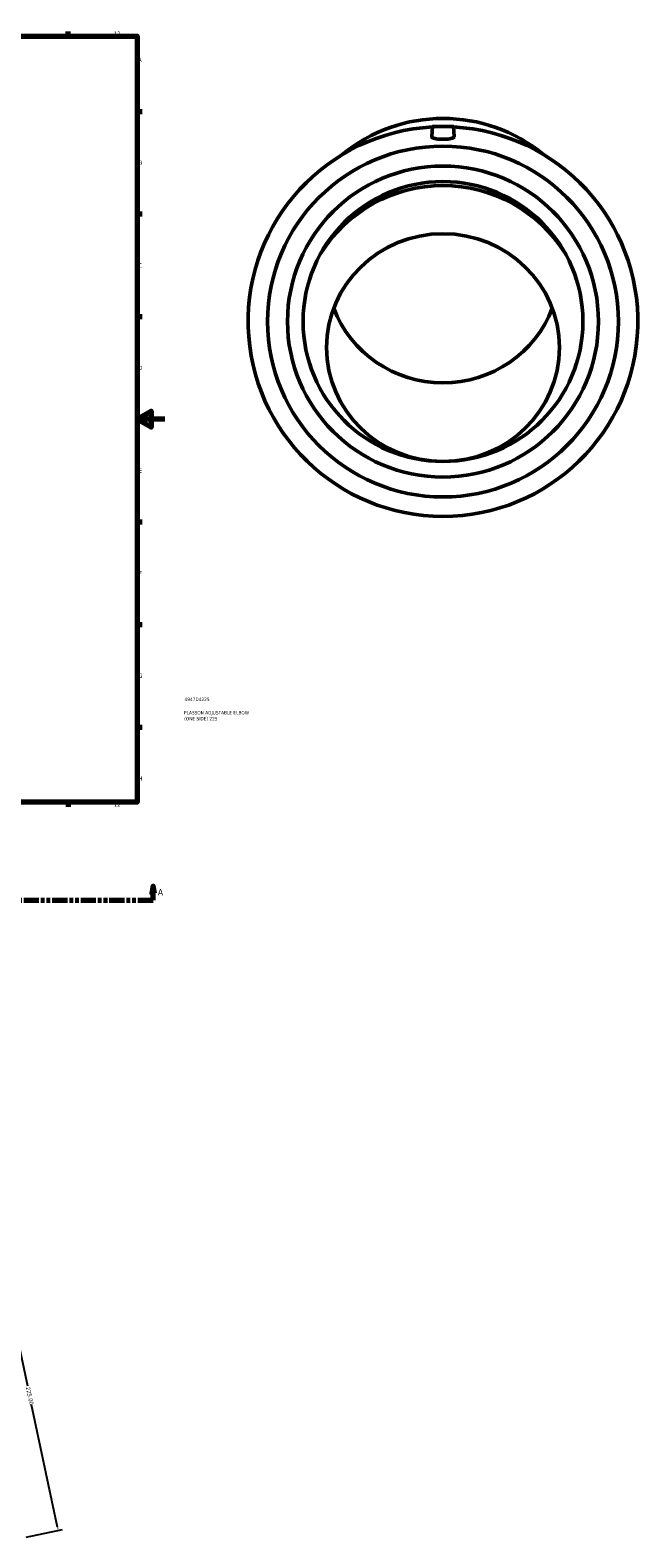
# Model space of a CAD drawing. Header units: millimetres. Extents: x -136 to 1498, y -612 to 1239.
# Tile 5 of 6: x 743 to 1183, y -512 to 578. Entities that reach past the tile are written whole.
import ezdxf

# ---------------------------------------------------------------- set-up
doc = ezdxf.new("R2010")
doc.units = ezdxf.units.MM
doc.linetypes.add('DOUBLE_DASH_CHAIN', pattern=[1.2403, 0.6614, -0.0827, 0.1654, -0.0827, 0.1654, -0.0827])
for name, color, linetype, lineweight in [('Border (ANSI)', 7, 'Continuous', 70), ('Dimension (ANSI)', 7, 'Continuous', 25), ('Section Line (ANSI)', 7, 'DOUBLE_DASH_CHAIN', 70), ('Title (ISO)', 7, 'Continuous', 50), ('Visible (ANSI)', 7, 'Continuous', 50)]:
    doc.layers.add(name, color=color, linetype=linetype, lineweight=lineweight)
doc.styles.add('Label Text (ANSI)', font='tahoma.ttf')
doc.styles.add('Note Text (ANSI)', font='tahoma.ttf')
doc.styles.add('Note Text (ISO)', font='tahoma.ttf')
doc.dimstyles.new('Default - mm (ANSI)', dxfattribs={"dimtxt": 3.048, "dimasz": 2.5, "dimexe": 3.175, "dimexo": 1.6002, "dimgap": 0.8, "dimtad": 0, "dimtoh": 1, "dimrnd": 1e-08, "dimzin": 4, "dimdsep": 46, "dimtxsty": 'Note Text (ANSI)', "dimcen": 0.09, "dimdle": 10, "dimclrd": 256, "dimclre": 256, "dimclrt": 230, "dimadec": 1, "dimazin": 1, "dimtfac": 1, "dimtofl": 0, "dimtmove": 0, "dimatfit": 3, "dimfxl": 1, "dimtolj": 1, "dimtzin": 4, "dimlwd": -1, "dimlwe": -1, "dimarcsym": 0})

# ---------------------------------------------------------------- blocks, each defined once
blk = doc.blocks.new('Borders Default Border')
at = {"layer": 'Border (ANSI)'}
for p, q in [((770.9, 574), (770.9, 577.4)), ((821, 519.7), (824.4, 519.7)), ((821, 445.5), (824.4, 445.5)), ((821, 371.2), (824.4, 371.2)), ((821, 222.7), (824.4, 222.7)), ((821, 148.5), (824.4, 148.5)), ((821, 74.3), (824.4, 74.3)), ((770.9, 20), (770.9, 16.6))]:
    blk.add_line(p, q, dxfattribs=at)
at = {"layer": 'Border (ANSI)', "flags": 128}
for points in [[(20, 20), (20, 574), (821, 574), (821, 20), (20, 20)], [(841, 297), (821, 297), (831, 302.8), (831, 291.2), (821, 297)]]:
    blk.add_lwpolyline(points, dxfattribs=at)
at = {"layer": 'Border (ANSI)', "color": 230, "true_color": 0xff0080, "char_height": 3.05, "attachment_point": 7, "style": 'Note Text (ANSI)'}
for s, insert in [('12', (804.1, 574.4)), ('A', (821.6, 555.4)), ('B', (822, 481.1)), ('C', (821.8, 406.8)), ('D', (821.8, 332.6)), ('E', (822.1, 258.4)), ('F', (822.1, 184.1)), ('G', (821.7, 109.8)), ('H', (821.8, 35.6)), ('12', (804.1, 16.6))]:
    blk.add_mtext(s, dxfattribs=dict(at, insert=insert))
blk = doc.blocks.new('Title Blocks ISO')
at = {"layer": 'Title (ISO)', "color": 232, "true_color": 0xca0064, "style": 'Note Text (ISO)'}
for tag, p in [('DESCRIPTION_001', (33.8, 63.4)), ('PART_NUMBER_001', (34.2, 73.1)), ('DESCRIPTION_002', (33.9, 59.1))]:
    blk.add_attdef(tag, p, '', height=2.5, dxfattribs=at)
blk = doc.blocks.new('2dTransSection0')
at = {"layer": 'Section Line (ANSI)', "linetype": 'Continuous'}
for p, q in [((832.4, -40.9), (831.4, -45.9)), ((832.4, -45.9), (832.4, -40.9)), ((833.4, -45.9), (832.4, -40.9)), ((821.4, -50.9), (832.4, -50.9)), ((831.4, -45.9), (833.4, -45.9)), ((832.4, -50.9), (832.4, -45.9))]:
    blk.add_line(p, q, dxfattribs=at)
at = {"layer": 'Section Line (ANSI)', "linetype": 'DOUBLE_DASH_CHAIN', "ltscale": 16.637753}
blk.add_line((284.8, -50.9), (832.4, -50.9), dxfattribs=at)
at = {"layer": 'Section Line (ANSI)', "linetype": 'Continuous', "flags": 128}
blk.add_lwpolyline([(833.4, -45.9), (832.4, -40.9), (831.4, -45.9), (833.4, -45.9)], dxfattribs=at)
at = {"layer": 'Section Line (ANSI)'}
blk.add_solid([(833.4, -45.9), (832.4, -40.9), (831.4, -45.9), (833.4, -45.9)], dxfattribs=at)
at = {"layer": 'Section Line (ANSI)', "insert": (835.9, -47.4), "char_height": 4.57, "attachment_point": 7, "style": 'Label Text (ANSI)'}
blk.add_mtext('A', dxfattribs=at)
blk = doc.blocks.new('*D10')
at = {"layer": 'Defpoints', "color": 0, "transparency": 16777216}
for p in [(692.2, -292.2), (739, -512.3), (763.8, -507)]:
    blk.add_point(p, dxfattribs=at)
at = {"layer": 'Dimension (ANSI)', "transparency": 16777216}
for p, q in [((693.7, -291.9), (720.1, -286.3)), ((717.5, -289.4), (741.6, -402.4)), ((763.3, -504.5), (744.5, -416)), ((740.5, -511.9), (766.9, -506.3))]:
    blk.add_line(p, q, dxfattribs=at)
for points in [[(718, -289.3), (717.1, -289.4), (717, -286.9)], [(763.7, -504.5), (762.9, -504.6), (763.8, -507)]]:
    blk.add_solid(points, dxfattribs=at)
at = {"layer": 'Dimension (ANSI)', "color": 230, "true_color": 0xff0080, "transparency": 16777216, "insert": (743.3, -402.8), "char_height": 3.05, "attachment_point": 1, "rotation": 282, "style": 'Note Text (ANSI)'}
blk.add_mtext('\\A1;225.00', dxfattribs=at)

msp = doc.modelspace()

# ---------------------------------------------------------------- linework, layer by layer
at = {"layer": 'Visible (ANSI)'}
for p, q in [((1034.666, 508.666), (1034.037, 501.47)), ((1034.666, 508.666), (1049.666, 508.666)), ((1049.666, 508.666), (1050.296, 501.47))]:
    msp.add_line(p, q, dxfattribs=at)
for radius in [126.9, 112.5, 101.25]:
    msp.add_circle((1042.166, 367.666), radius, dxfattribs=at)
for centre, radius, start, end in [((1042.166, 367.666), 141, 93.056227, 86.943773), ((1042.166, 361.613), 104.34, 32.136273, 147.863727)]:
    msp.add_arc(centre, radius, start, end, dxfattribs=at)
for centre, major_axis, start_param, end_param in [((1042.166, 404.533), (112.5, 0), 0.86653265, 2.27506), ((1042.166, 405.705), (-84.236, 0), 0.35250259, 2.78909007)]:
    msp.add_ellipse(centre, major_axis=major_axis, ratio=0.9781476, start_param=start_param, end_param=end_param, dxfattribs=at)
msp.add_ellipse((1042.166, 348.812), major_axis=(84.236, 0), ratio=0.9781476, dxfattribs=at)
msp.add_open_spline([(1050.297, 501.383), (1050.281, 501.115), (1050.067, 500.841), (1049.223, 500.358), (1048.592, 500.149), (1047.147, 499.831), (1046.242, 499.699), (1044.258, 499.528), (1043.179, 499.487), (1041.154, 499.487), (1040.075, 499.528), (1038.091, 499.699), (1037.186, 499.831), (1035.741, 500.149), (1035.11, 500.358), (1034.266, 500.841), (1034.052, 501.115), (1034.034, 501.412), (1034.034, 501.441), (1034.037, 501.47)], degree=3, knots=[0, 0, 0, 0, 0.31024225, 0.31024225, 0.62048449, 0.62048449, 0.92422868, 0.92422868, 1.22797287, 1.22797287, 1.53171706, 1.53171706, 1.83546125, 1.83546125, 2.14570349, 2.14570349, 2.45594574, 2.45594574, 2.48921389, 2.48921389, 2.48921389, 2.48921389], dxfattribs=at)
msp.add_open_spline([(1050.296, 501.47), (1050.298, 501.441), (1050.299, 501.412), (1050.297, 501.383)], degree=3, dxfattribs=at)

# ---------------------------------------------------------------- block references
msp.add_blockref('Borders Default Border', (0, 0))
msp.add_blockref('Title Blocks ISO', (821, 20)).add_auto_attribs({'PART_NUMBER_001': '4947D4225', 'DESCRIPTION_001': 'PLASSON ADJUSTABLE ELBOW', 'DESCRIPTION_002': '(ONE SIDE) 225'})
at = {"layer": 'Section Line (ANSI)'}
msp.add_blockref('2dTransSection0', (0, 0), dxfattribs=at)

# ---------------------------------------------------------------- dimensions: what is measured, and where the dimension line sits
at = {"layer": 'Dimension (ANSI)'}
dim = msp.add_linear_dim(base=(763.808, -506.995), p1=(692.172, -292.195), p2=(738.952, -512.278), angle=102, dimstyle='Default - mm (ANSI)', override={"dimtoh": 0, "dimdec": 2, "dimtp": 0, "dimtm": 0, "dimtdec": 2, "dimatfit": 1}, dxfattribs=at)
dim.commit()
dim.dimension.update_dxf_attribs({"geometry": '*D10', "text_midpoint": (743.017, -409.18), "dimtype": 160})

doc.saveas('drawing.dxf')
